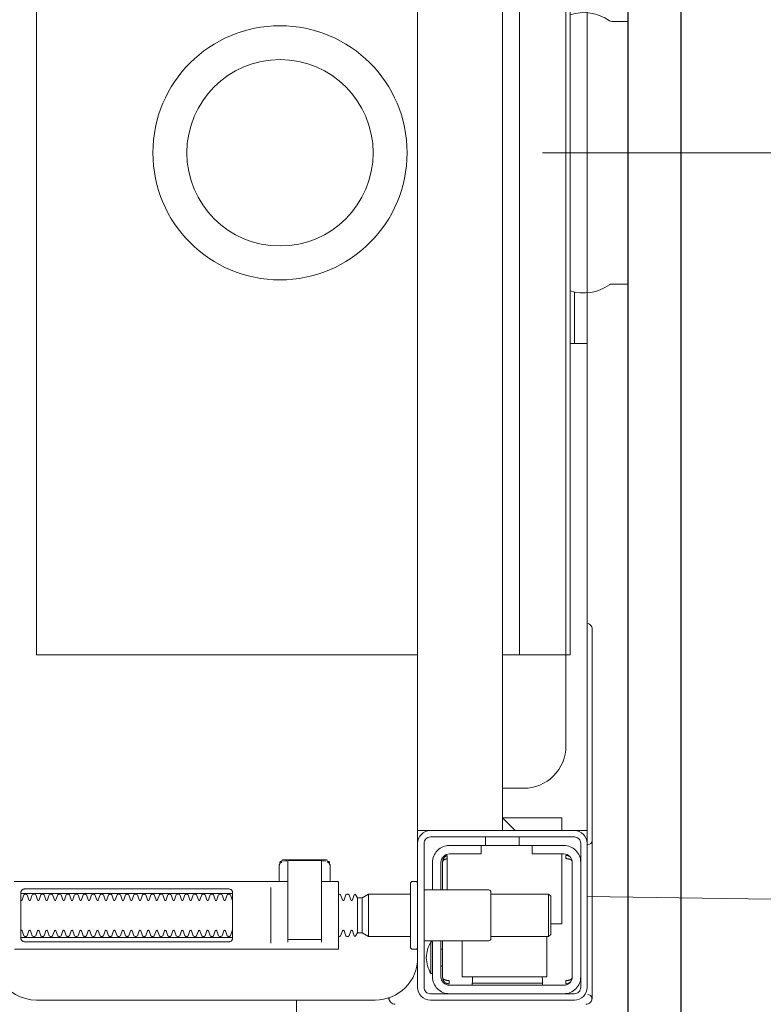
# Model space of a CAD drawing. Header units: millimetres. Extents: x -1893473 to 1546619, y -568027 to 942944.
# Tile 255 of 256: x 170319 to 170495, y -495370 to -495138. Entities that reach past the tile are written whole.
import ezdxf
from ezdxf.enums import TextEntityAlignment as Align

# ---------------------------------------------------------------- set-up
doc = ezdxf.new("R2010")
doc.units = ezdxf.units.MM
doc.header["$LTSCALE"] = 0.2
doc.layers.get('0').update_dxf_attribs({"lineweight": 0})
for name, color, linetype, lineweight in [('!! 0_Opis_pom', 9, 'Continuous', 13), ('!! 1_OPIS POM NOWE', 140, 'Continuous', 5), ('!! 2_wypos-sanitarne', 240, 'Continuous', 9), ('P-Opis nadproża', 150, 'Continuous', 9)]:
    doc.layers.add(name, color=color, linetype=linetype, lineweight=lineweight)
doc.layers.add('!! 1_zabudowa GK', color=33, linetype='Continuous')
doc.layers.add('!!_@ wypos sanit nd', color=7, linetype='Continuous', lineweight=0, plot=False)
doc.layers.add('Powierzchnia', color=140, linetype='Continuous', lineweight=5, plot=False)
doc.styles.add('ARIAL', font='tahoma.ttf')

# ---------------------------------------------------------------- blocks, each defined once
blk = doc.blocks.new('A$C324a30b8')
for points in [[(0, 0.01049), (0, -0.71083)], [(-0.17832, -0.47832), (-0.17797, -0.23916), (-0.17727, -0.11958), (-0.17552, 0)], [(-0.17552, 0), (0.17552, 0)]]:
    blk.add_lwpolyline(points)
blk = doc.blocks.new('A$C4ebe9e89')
for points in [[(-0.15993, 0.04968), (-0.17248, 0.04968, 0.405519), (-0.172, 0.05018), (-0.172, 0.05088, 0.414214), (-0.1725, 0.05138), (-0.1875, 0.05138, 0.414214), (-0.188, 0.05088), (-0.188, 0.05018, 0.405519), (-0.18751, 0.04968), (-0.19, 0.04968, -0.414214), (-0.2, 0.05968), (-0.2, 0.13968, -0.266001), (-0.19506, 0.1483)], [(-0.188, 0.14483), (-0.188, 0.06856, 0.414214), (-0.1878, 0.06836), (-0.17545, 0.06836), (-0.1722, 0.06836, 0.414214), (-0.172, 0.06856), (-0.172, 0.07236)], [(-0.18353, 0.09336, 0.182836), (-0.18364, 0.09345), (-0.18485, 0.09386, 0.050055), (-0.185, 0.09412), (-0.185, 0.0944, 0.050055), (-0.18485, 0.09466), (-0.18364, 0.09507, 0.719897), (-0.18364, 0.09545), (-0.18485, 0.09586, 0.050055), (-0.185, 0.09612), (-0.185, 0.0964, 0.050055), (-0.18485, 0.09666), (-0.18364, 0.09707, 0.719897), (-0.18364, 0.09745), (-0.18485, 0.09786, 0.050055), (-0.185, 0.09812), (-0.185, 0.0984, 0.050055), (-0.18485, 0.09866), (-0.18364, 0.09907, 0.719897), (-0.18364, 0.09945), (-0.18485, 0.09986, 0.050055), (-0.185, 0.10012), (-0.185, 0.1004, 0.050055), (-0.18485, 0.10066), (-0.18364, 0.10107, 0.719897), (-0.18364, 0.10145), (-0.18485, 0.10186, 0.050055), (-0.185, 0.10212), (-0.185, 0.1024, 0.050055), (-0.18485, 0.10266), (-0.18364, 0.10307, 0.719897), (-0.18364, 0.10345), (-0.18485, 0.10386, 0.050055), (-0.185, 0.10412), (-0.185, 0.1044, 0.050055), (-0.18485, 0.10466), (-0.18364, 0.10507, 0.719897), (-0.18364, 0.10545), (-0.18485, 0.10586, 0.050055), (-0.185, 0.10612), (-0.185, 0.1064, 0.050055), (-0.18485, 0.10666), (-0.18364, 0.10707, 0.719897), (-0.18364, 0.10745), (-0.18485, 0.10786, 0.050055), (-0.185, 0.10812), (-0.185, 0.1084, 0.050055), (-0.18485, 0.10866), (-0.18364, 0.10907, 0.719897), (-0.18364, 0.10945), (-0.18485, 0.10986, 0.050055), (-0.185, 0.11012), (-0.185, 0.1104, 0.050055), (-0.18485, 0.11066), (-0.18364, 0.11107, 0.719897), (-0.18364, 0.11145), (-0.18485, 0.11186, 0.050055), (-0.185, 0.11212), (-0.185, 0.1124, 0.050055), (-0.18485, 0.11266), (-0.18364, 0.11307, 0.719897), (-0.18364, 0.11345), (-0.18485, 0.11386, 0.050055), (-0.185, 0.11412), (-0.185, 0.1144, 0.050055), (-0.18485, 0.11466), (-0.18364, 0.11507, 0.719897), (-0.18364, 0.11545), (-0.18485, 0.11586, 0.050055), (-0.185, 0.11612), (-0.185, 0.1164, 0.050055), (-0.18485, 0.11666), (-0.18364, 0.11707, 0.719897), (-0.18364, 0.11745), (-0.18485, 0.11786, 0.050055), (-0.185, 0.11812), (-0.185, 0.1184, 0.050055), (-0.18485, 0.11866), (-0.18364, 0.11907, 0.719897), (-0.18364, 0.11945), (-0.18485, 0.11986, 0.050055), (-0.185, 0.12012), (-0.185, 0.1204, 0.050055), (-0.18485, 0.12066), (-0.18364, 0.12107, 0.719897), (-0.18364, 0.12145), (-0.18485, 0.12186, 0.050055), (-0.185, 0.12212), (-0.185, 0.1224, 0.050055), (-0.18485, 0.12266), (-0.18364, 0.12307, 0.719897), (-0.18364, 0.12345), (-0.18485, 0.12386, 0.050055), (-0.185, 0.12412), (-0.185, 0.1244, 0.050055), (-0.18485, 0.12466), (-0.18364, 0.12507, 0.719897), (-0.18364, 0.12545), (-0.18485, 0.12586, 0.050055), (-0.185, 0.12612), (-0.185, 0.1264, 0.050055), (-0.18485, 0.12666), (-0.18364, 0.12707, 0.719897), (-0.18364, 0.12745), (-0.18485, 0.12786, 0.050055), (-0.185, 0.12812), (-0.185, 0.1284, 0.050055), (-0.18485, 0.12866), (-0.18364, 0.12907, 0.719897), (-0.18364, 0.12945), (-0.18485, 0.12986, 0.050055), (-0.185, 0.13012), (-0.185, 0.1304, 0.050055), (-0.18485, 0.13066), (-0.18364, 0.13107, 0.719897), (-0.18364, 0.13145), (-0.18485, 0.13186, 0.050055), (-0.185, 0.13212), (-0.185, 0.1324, 0.050055), (-0.18485, 0.13266), (-0.18364, 0.13307, 0.719897), (-0.18364, 0.13345), (-0.18485, 0.13386, 0.050055), (-0.185, 0.13412), (-0.185, 0.1344, 0.050055), (-0.18485, 0.13466), (-0.18364, 0.13507, 0.719897), (-0.18364, 0.13545), (-0.18485, 0.13586, 0.050055), (-0.185, 0.13612), (-0.185, 0.1364, 0.050055), (-0.18485, 0.13666), (-0.18364, 0.13707, 0.719897), (-0.18364, 0.13745), (-0.18485, 0.13786, 0.050055), (-0.185, 0.13812), (-0.185, 0.1384, 0.050055), (-0.18485, 0.13866), (-0.18364, 0.13907, 0.719897), (-0.18364, 0.13945), (-0.18485, 0.13986, 0.050055), (-0.185, 0.14012), (-0.185, 0.1404, 0.050055), (-0.18485, 0.14066), (-0.18364, 0.14107, 0.719897), (-0.18364, 0.14145), (-0.18485, 0.14186, 0.050055), (-0.185, 0.14212), (-0.185, 0.1424, 0.050055), (-0.18485, 0.14266), (-0.18364, 0.14307, 0.474594), (-0.18353, 0.14336)], [(-0.17647, 0.14336, 0.474594), (-0.17636, 0.14307), (-0.17514, 0.14266, 0.050055), (-0.175, 0.1424), (-0.175, 0.14212, 0.050055), (-0.17514, 0.14186), (-0.17636, 0.14145, 0.719897), (-0.17636, 0.14107), (-0.17514, 0.14066, 0.050055), (-0.175, 0.1404), (-0.175, 0.14012, 0.050055), (-0.17514, 0.13986), (-0.17636, 0.13945, 0.719897), (-0.17636, 0.13907), (-0.17514, 0.13866, 0.050055), (-0.175, 0.1384), (-0.175, 0.13812, 0.050055), (-0.17514, 0.13786), (-0.17636, 0.13745, 0.719897), (-0.17636, 0.13707), (-0.17514, 0.13666, 0.050055), (-0.175, 0.1364), (-0.175, 0.13612, 0.050055), (-0.17514, 0.13586), (-0.17636, 0.13545, 0.719897), (-0.17636, 0.13507), (-0.17514, 0.13466, 0.050055), (-0.175, 0.1344), (-0.175, 0.13412, 0.050055), (-0.17514, 0.13386), (-0.17636, 0.13345, 0.719897), (-0.17636, 0.13307), (-0.17514, 0.13266, 0.050055), (-0.175, 0.1324), (-0.175, 0.13212, 0.050055), (-0.17514, 0.13186), (-0.17636, 0.13145, 0.719897), (-0.17636, 0.13107), (-0.17514, 0.13066, 0.050055), (-0.175, 0.1304), (-0.175, 0.13012, 0.050055), (-0.17514, 0.12986), (-0.17636, 0.12945, 0.719897), (-0.17636, 0.12907), (-0.17514, 0.12866, 0.050055), (-0.175, 0.1284), (-0.175, 0.12812, 0.050055), (-0.17514, 0.12786), (-0.17636, 0.12745, 0.719897), (-0.17636, 0.12707), (-0.17514, 0.12666, 0.050055), (-0.175, 0.1264), (-0.175, 0.12612, 0.050055), (-0.17514, 0.12586), (-0.17636, 0.12545, 0.719897), (-0.17636, 0.12507), (-0.17514, 0.12466, 0.050055), (-0.175, 0.1244), (-0.175, 0.12412, 0.050055), (-0.17514, 0.12386), (-0.17636, 0.12345, 0.719897), (-0.17636, 0.12307), (-0.17514, 0.12266, 0.050055), (-0.175, 0.1224), (-0.175, 0.12212, 0.050055), (-0.17514, 0.12186), (-0.17636, 0.12145, 0.719897), (-0.17636, 0.12107), (-0.17514, 0.12066, 0.050055), (-0.175, 0.1204), (-0.175, 0.12012, 0.050055), (-0.17514, 0.11986), (-0.17636, 0.11945, 0.719897), (-0.17636, 0.11907), (-0.17514, 0.11866, 0.050055), (-0.175, 0.1184), (-0.175, 0.11812, 0.050055), (-0.17514, 0.11786), (-0.17636, 0.11745, 0.719897), (-0.17636, 0.11707), (-0.17514, 0.11666, 0.050055), (-0.175, 0.1164), (-0.175, 0.11612, 0.050055), (-0.17514, 0.11586), (-0.17636, 0.11545, 0.719897), (-0.17636, 0.11507), (-0.17514, 0.11466, 0.050055), (-0.175, 0.1144), (-0.175, 0.11412, 0.050055), (-0.17514, 0.11386), (-0.17636, 0.11345, 0.719897), (-0.17636, 0.11307), (-0.17514, 0.11266, 0.050055), (-0.175, 0.1124), (-0.175, 0.11212, 0.050055), (-0.17514, 0.11186), (-0.17636, 0.11145, 0.719897), (-0.17636, 0.11107), (-0.17514, 0.11066, 0.050055), (-0.175, 0.1104), (-0.175, 0.11012, 0.050055), (-0.17514, 0.10986), (-0.17636, 0.10945, 0.719897), (-0.17636, 0.10907), (-0.17514, 0.10866, 0.050055), (-0.175, 0.1084), (-0.175, 0.10812, 0.050055), (-0.17514, 0.10786), (-0.17636, 0.10745, 0.719897), (-0.17636, 0.10707), (-0.17514, 0.10666, 0.050055), (-0.175, 0.1064), (-0.175, 0.10612, 0.050055), (-0.17514, 0.10586), (-0.17636, 0.10545, 0.719897), (-0.17636, 0.10507), (-0.17514, 0.10466, 0.050055), (-0.175, 0.1044), (-0.175, 0.10412, 0.050055), (-0.17514, 0.10386), (-0.17636, 0.10345, 0.719897), (-0.17636, 0.10307), (-0.17514, 0.10266, 0.050055), (-0.175, 0.1024), (-0.175, 0.10212, 0.050055), (-0.17514, 0.10186), (-0.17636, 0.10145, 0.719897), (-0.17636, 0.10107), (-0.17514, 0.10066, 0.050055), (-0.175, 0.1004), (-0.175, 0.10012, 0.050055), (-0.17514, 0.09986), (-0.17636, 0.09945, 0.719897), (-0.17636, 0.09907), (-0.17514, 0.09866, 0.050055), (-0.175, 0.0984), (-0.175, 0.09812, 0.050055), (-0.17514, 0.09786), (-0.17636, 0.09745, 0.719897), (-0.17636, 0.09707), (-0.17514, 0.09666, 0.050055), (-0.175, 0.0964), (-0.175, 0.09612, 0.050055), (-0.17514, 0.09586), (-0.17636, 0.09545, 0.719897), (-0.17636, 0.09507), (-0.17514, 0.09466, 0.050055), (-0.175, 0.0944), (-0.175, 0.09412, 0.050055), (-0.17514, 0.09386), (-0.17636, 0.09345, 0.182836), (-0.17647, 0.09336)], [(-0.1857, 0.08016), (-0.1857, 0.07256), (-0.1857, 0.08016), (-0.18567, 0.08026), (-0.18559, 0.08034), (-0.17695, 0.08036), (-0.16725, 0.08036, -0.414214), (-0.16705, 0.08016), (-0.16705, 0.07256, -0.414214), (-0.16725, 0.07236), (-0.18543, 0.07236), (-0.18553, 0.0724), (-0.18559, 0.07256)], [(-0.185, 0.06836), (-0.185, 0.06812, -0.050055), (-0.18485, 0.06786), (-0.18364, 0.06745, -0.719897), (-0.18364, 0.06707), (-0.18485, 0.06666, -0.050055), (-0.185, 0.0664), (-0.185, 0.06612, -0.050055), (-0.18485, 0.06586), (-0.18364, 0.06545, -0.719897), (-0.18364, 0.06507), (-0.18485, 0.06466, -0.050055), (-0.185, 0.0644), (-0.1841, 0.06388), (-0.1841, 0.06282), (-0.185, 0.06126), (-0.185, 0.05138)], [(-0.175, 0.06836), (-0.175, 0.06812, 0.050055), (-0.17514, 0.06786), (-0.17636, 0.06745, 0.719897), (-0.17636, 0.06707), (-0.17514, 0.06666, 0.050055), (-0.175, 0.0664), (-0.175, 0.06612, 0.050055), (-0.17514, 0.06586), (-0.17636, 0.06545, 0.719897), (-0.17636, 0.06507), (-0.17514, 0.06466, 0.050055), (-0.175, 0.0644), (-0.1759, 0.06388), (-0.1759, 0.06282), (-0.175, 0.06126), (-0.175, 0.05138)], [(-0.20011, 0.05634, 0.091301), (-0.20055, 0.05604, 0.198909), (-0.20099, 0.05497)], [(-0.19944, 0.0564, 0.170835), (-0.20011, 0.05634)], [(-0.1985, 0.04218, -0.414214), (-0.1945, 0.04618), (-0.18625, 0.04618), (-0.18625, 0.04656), (-0.19375, 0.04656), (-0.19375, 0.04618)], [(-0.18625, 0.04656, 0.119096), (-0.19, 0.04764, 0.119096), (-0.19375, 0.04656)], [(-0.186, 0.04818), (-0.186, 0.03288, 0.414214), (-0.1855, 0.03238), (-0.1745, 0.03238, 0.414214), (-0.174, 0.03288), (-0.174, 0.04818)], [(-0.186, 0.04418), (-0.1945, 0.04418, 0.414214), (-0.1965, 0.04218), (-0.1965, 0.01518, 0.414214), (-0.1945, 0.01318), (-0.1675, 0.01318, 0.414214), (-0.1655, 0.01518), (-0.1655, 0.02268), (-0.1635, 0.02268), (-0.1635, 0.04218)], [(-0.174, 0.04618), (-0.1675, 0.04618, -0.414214), (-0.1635, 0.04218), (-0.16353, 0.04268)], [(-0.1635, 0.03468), (-0.1655, 0.03468), (-0.1655, 0.04218, 0.414214), (-0.1675, 0.04418), (-0.174, 0.04418)], [(-0.1945, 0.02025), (-0.19515, 0.02024), (-0.19542, 0.02024), (-0.1956, 0.02024), (-0.19567, 0.02024, 0.116465), (-0.19589, 0.02018), (-0.19601, 0.02013), (-0.19601, 0.03683), (-0.19589, 0.03678, 0.116465), (-0.19567, 0.03672), (-0.19542, 0.03672), (-0.19515, 0.03672), (-0.1945, 0.03671)], [(-0.15, 0.02968), (-0.15, 0.02468, 0.414214), (-0.14, 0.01468), (-0.11847, 0.01468), (-0.11847, 0.02968)], [(-0.1675, 0.01118, 0.414214), (-0.1635, 0.01518), (-0.1635, 0.02268)], [(-0.1985, 0.01518, 0.414214), (-0.1945, 0.01118)], [(-0.04, 0.01368), (-0.03255, 0.01368, 0.236962), (-0.03118, 0.00443, -0.154353), (-0.031, 0.00386), (-0.031, 0), (0.031, 0), (0.031, 0.00386, -0.154353), (0.03118, 0.00443, 0.236962), (0.03256, 0.01368), (0.04, 0.01368)], [(-0.20099, 0.00998, 0.198909), (-0.20055, 0.00892, 0.091301), (-0.20011, 0.00862)], [(-0.16237, 0.00849), (-0.16249, 0.00849), (-0.16269, 0.00849), (-0.16294, 0.00849), (-0.16323, 0.00849), (-0.16357, 0.00849), (-0.16393, 0.00849), (-0.16428, 0.00849), (-0.19771, 0.00849), (-0.19841, 0.00849), (-0.19903, 0.00849), (-0.19948, 0.00849), (-0.19961, 0.00849), (-0.19973, 0.00851), (-0.19984, 0.00853), (-0.20003, 0.00859, 0.517033), (-0.1987, 0.00952)], [(-0.1633, 0.00948, 0.412536), (-0.1623, 0.00848), (-0.1125, 0.00848), (-0.11221, 0.00851), (-0.11193, 0.0086), (-0.11168, 0.00873), (-0.11145, 0.00892), (-0.11126, 0.00914), (-0.11112, 0.0094), (-0.11104, 0.00968)]]:
    blk.add_lwpolyline(points, format="xyb")
for points in [[(-0.172, 0.14497), (-0.172, 0.08036)], [(-0.1852, 0.14236), (-0.1852, 0.09436)], [(-0.1748, 0.09436), (-0.1748, 0.14236)], [(-0.11847, 0.04968), (-0.11847, 0.13968), (0.11153, 0.13968), (0.11153, 0.04968)], [(-0.17342, 0.08436), (-0.18658, 0.08436)], [(-0.172, 0.0823), (-0.17167, 0.08236), (-0.1682, 0.08236), (-0.16809, 0.08236), (-0.16798, 0.08234), (-0.16789, 0.08225), (-0.16779, 0.08224), (-0.16762, 0.08223), (-0.16752, 0.08223), (-0.16741, 0.08221), (-0.1673, 0.08214), (-0.16725, 0.082), (-0.16725, 0.08174), (-0.16711, 0.08172), (-0.16701, 0.08168), (-0.16693, 0.08162), (-0.16687, 0.08148), (-0.16687, 0.07124), (-0.16691, 0.07111), (-0.16701, 0.07103), (-0.16725, 0.07098), (-0.16725, 0.07071), (-0.16728, 0.07061), (-0.16735, 0.07054), (-0.16746, 0.0705), (-0.16762, 0.07049), (-0.16775, 0.07048), (-0.16789, 0.07046), (-0.16797, 0.07039), (-0.16807, 0.07036), (-0.1682, 0.07036), (-0.17167, 0.07036), (-0.172, 0.07041)], [(-0.16829, 0.08235), (-0.16772, 0.08221), (-0.16738, 0.08176)], [(-0.16723, 0.08135), (-0.16714, 0.08082), (-0.16713, 0.08055)], [(-0.18633, 0.08036), (-0.17526, 0.08036), (-0.17367, 0.08036)], [(-0.2, 0.07831), (-0.20939, 0.07831)], [(-0.18633, 0.07236), (-0.1855, 0.07236), (-0.18567, 0.07246), (-0.1857, 0.07256)], [(-0.16713, 0.07216), (-0.16714, 0.0719), (-0.16723, 0.07137)], [(-0.16738, 0.07096), (-0.16772, 0.07051), (-0.16829, 0.07036)], [(-0.1841, 0.06388), (-0.1759, 0.06388)], [(-0.1759, 0.06282), (-0.1841, 0.06282)], [(-0.175, 0.06126), (-0.185, 0.06126)], [(-0.20001, 0.05638), (-0.19987, 0.05642), (-0.19976, 0.05645), (-0.19962, 0.05647), (-0.19948, 0.05647)], [(-0.16, 0.04668), (-0.16, 0.04968), (0.16, 0.04968), (0.16, 0.04668)], [(-0.192, 0.04418), (-0.192, 0.04378)], [(-0.188, 0.04418), (-0.188, 0.04378)], [(-0.16, 0.03368), (-0.16, 0.04568)], [(-0.19478, 0.04378), (-0.186, 0.04378)], [(-0.16664, 0.04268), (-0.16666, 0.04284), (-0.16669, 0.04295), (-0.16672, 0.04306), (-0.16675, 0.04316), (-0.16679, 0.04326), (-0.16683, 0.04337), (-0.16689, 0.04346), (-0.16694, 0.04355), (-0.16701, 0.04363), (-0.1671, 0.0437), (-0.16718, 0.04375), (-0.16728, 0.04378), (-0.16718, 0.04377), (-0.16708, 0.04376), (-0.16696, 0.04373), (-0.16686, 0.0437), (-0.16677, 0.04367), (-0.16666, 0.04362), (-0.16657, 0.04357), (-0.16646, 0.0435), (-0.16636, 0.04342), (-0.16627, 0.04334), (-0.16618, 0.04324), (-0.1661, 0.04314), (-0.16603, 0.04303), (-0.16597, 0.04292), (-0.16592, 0.0428), (-0.16588, 0.04268), (-0.174, 0.04268)], [(-0.174, 0.04378), (-0.16722, 0.04378)], [(-0.185, 0.01918), (-0.1945, 0.01918), (-0.1945, 0.03918), (-0.186, 0.03918)], [(-0.19591, 0.03679), (-0.19602, 0.03679), (-0.19616, 0.03679), (-0.19632, 0.03679), (-0.1965, 0.03679)], [(-0.1615, 0.03368), (-0.1635, 0.03368)], [(-0.185, 0.03238), (-0.185, 0.01876), (-0.1845, 0.01826), (-0.1755, 0.01826), (-0.175, 0.01876), (-0.175, 0.03238)], [(0.16, 0.02668), (0.157, 0.02968), (0.16, 0.02968), (-0.16, 0.02968), (-0.157, 0.02968), (-0.16, 0.02668)], [(-0.157, 0.02968), (-0.157, 0.01568), (-0.16, 0.01568)], [(0.10602, 0.02968), (0.10602, 0.0256), (-0.11847, 0.0256)], [(-0.1615, 0.02568), (-0.1635, 0.02568)], [(-0.1965, 0.02017), (-0.19632, 0.02017), (-0.19616, 0.02017), (-0.19602, 0.02017), (-0.19591, 0.02017)], [(-0.175, 0.01876), (-0.185, 0.01876)], [(-0.182, 0.01826), (-0.182, 0.01568), (-0.1655, 0.01568)], [(-0.16636, 0.01353), (-0.16625, 0.01364), (-0.16618, 0.01371), (-0.16612, 0.01379), (-0.16606, 0.01388), (-0.166, 0.01398), (-0.16596, 0.01407), (-0.16592, 0.01417), (-0.16589, 0.01428), (-0.16586, 0.01438), (-0.16584, 0.01449), (-0.16583, 0.01459), (-0.16583, 0.01469), (-0.16593, 0.01468), (-0.16606, 0.01468), (-0.1663, 0.01468), (-0.1664, 0.01468), (-0.16651, 0.01468), (-0.16661, 0.01468), (-0.16661, 0.01458), (-0.16662, 0.01448), (-0.16663, 0.01438), (-0.16664, 0.01428), (-0.16665, 0.01418), (-0.16667, 0.01407), (-0.1667, 0.01397), (-0.16673, 0.01387), (-0.16676, 0.01377), (-0.1668, 0.01366), (-0.16685, 0.01356), (-0.1669, 0.01347), (-0.16697, 0.01338), (-0.16704, 0.01331), (-0.16712, 0.01325), (-0.16725, 0.01318), (-0.19475, 0.01318), (-0.19493, 0.01328), (-0.19501, 0.01336), (-0.19507, 0.01344), (-0.19513, 0.01353), (-0.19518, 0.01363), (-0.19522, 0.01372), (-0.19526, 0.01383), (-0.19529, 0.01393), (-0.19532, 0.01405), (-0.19534, 0.01415), (-0.19536, 0.01425), (-0.19537, 0.01435), (-0.19538, 0.01446), (-0.19538, 0.01458), (-0.19539, 0.01468), (-0.19617, 0.01467), (-0.19616, 0.01456), (-0.19615, 0.01446), (-0.19613, 0.01435), (-0.1961, 0.01425), (-0.19607, 0.01415), (-0.19603, 0.01405), (-0.19598, 0.01395), (-0.19592, 0.01386), (-0.19586, 0.01377), (-0.19579, 0.01369), (-0.19571, 0.01361), (-0.19563, 0.01353)], [(-0.03305, 0.00968), (-0.16, 0.00968), (-0.16, 0.01268)], [(-0.045, 0.00968), (-0.045, 0.01368)], [(-0.045, 0.01268), (-0.03283, 0.01268)]]:
    blk.add_lwpolyline(points)
for points in [[(-0.17471, 0.14336), (-0.17462, 0.14336), (-0.17454, 0.14335), (-0.17445, 0.14333), (-0.17436, 0.14331), (-0.17428, 0.14327), (-0.1742, 0.14323), (-0.17413, 0.14318), (-0.17406, 0.14313), (-0.174, 0.14306), (-0.17394, 0.14299), (-0.17389, 0.1429), (-0.17384, 0.1428), (-0.1738, 0.1427), (-0.17378, 0.14259), (-0.17376, 0.14247), (-0.17375, 0.14236), (-0.17375, 0.09436), (-0.17376, 0.09424), (-0.17378, 0.09413), (-0.1738, 0.09402), (-0.17384, 0.09391), (-0.17389, 0.09382), (-0.17394, 0.09373), (-0.174, 0.09366), (-0.17406, 0.09359), (-0.17413, 0.09353), (-0.1742, 0.09349), (-0.17428, 0.09344), (-0.17436, 0.09341), (-0.17445, 0.09339), (-0.17454, 0.09337), (-0.17462, 0.09336), (-0.17471, 0.09336), (-0.18529, 0.09336), (-0.18538, 0.09336), (-0.18546, 0.09337), (-0.18555, 0.09339), (-0.18564, 0.09341), (-0.18572, 0.09344), (-0.1858, 0.09349), (-0.18587, 0.09353), (-0.18594, 0.09359), (-0.186, 0.09366), (-0.18606, 0.09373), (-0.18611, 0.09382), (-0.18616, 0.09391), (-0.1862, 0.09402), (-0.18622, 0.09413), (-0.18624, 0.09424), (-0.18624, 0.09436), (-0.18624, 0.14236), (-0.18624, 0.14247), (-0.18622, 0.14259), (-0.1862, 0.1427), (-0.18616, 0.1428), (-0.18611, 0.1429), (-0.18606, 0.14299), (-0.186, 0.14306), (-0.18594, 0.14313), (-0.18587, 0.14318), (-0.1858, 0.14323), (-0.18572, 0.14327), (-0.18564, 0.14331), (-0.18555, 0.14333), (-0.18546, 0.14335), (-0.18538, 0.14336), (-0.18529, 0.14336)], [(-0.19467, 0.04378), (-0.19466, 0.04378), (-0.19466, 0.04378), (-0.19466, 0.04378), (-0.19466, 0.04378), (-0.19466, 0.04378), (-0.19466, 0.04378), (-0.19466, 0.04378), (-0.19466, 0.04378), (-0.19466, 0.04378), (-0.19466, 0.04378), (-0.19466, 0.04378), (-0.19466, 0.04378), (-0.19466, 0.04378), (-0.19466, 0.04378), (-0.19466, 0.04378), (-0.19466, 0.04378), (-0.19467, 0.04378), (-0.19467, 0.04378), (-0.19467, 0.04378), (-0.19467, 0.04378), (-0.19468, 0.04378), (-0.19468, 0.04378), (-0.19469, 0.04378), (-0.1947, 0.04378), (-0.1947, 0.04378), (-0.19471, 0.04378), (-0.19471, 0.04378), (-0.19471, 0.04378), (-0.19471, 0.04378), (-0.19472, 0.04378), (-0.19472, 0.04378), (-0.19472, 0.04377), (-0.19472, 0.04377), (-0.19473, 0.04377), (-0.19473, 0.04377), (-0.19473, 0.04377), (-0.19473, 0.04377), (-0.19473, 0.04377), (-0.19473, 0.04377), (-0.19474, 0.04377), (-0.19474, 0.04377), (-0.19474, 0.04377), (-0.19474, 0.04377), (-0.19474, 0.04377), (-0.19475, 0.04377), (-0.19475, 0.04377), (-0.19475, 0.04377), (-0.19475, 0.04377), (-0.19476, 0.04377), (-0.19476, 0.04377), (-0.19476, 0.04377), (-0.19477, 0.04376), (-0.19477, 0.04376), (-0.19477, 0.04376), (-0.19478, 0.04376), (-0.19479, 0.04376), (-0.19479, 0.04376), (-0.1948, 0.04375), (-0.19481, 0.04375), (-0.19481, 0.04375), (-0.19482, 0.04374), (-0.19483, 0.04374), (-0.19483, 0.04374), (-0.19484, 0.04373), (-0.19485, 0.04373), (-0.19485, 0.04373), (-0.19486, 0.04372), (-0.19487, 0.04372), (-0.19488, 0.04371), (-0.19488, 0.04371), (-0.19489, 0.0437), (-0.1949, 0.0437), (-0.1949, 0.04369), (-0.19491, 0.04369), (-0.19492, 0.04368), (-0.19493, 0.04368), (-0.19493, 0.04367), (-0.19494, 0.04367), (-0.19495, 0.04366), (-0.19495, 0.04366), (-0.19496, 0.04365), (-0.19497, 0.04364), (-0.19497, 0.04364), (-0.19498, 0.04363), (-0.19499, 0.04362), (-0.19499, 0.04362), (-0.195, 0.04361), (-0.19501, 0.0436), (-0.19501, 0.04359), (-0.19502, 0.04359), (-0.19503, 0.04358), (-0.19503, 0.04357), (-0.19504, 0.04356), (-0.19504, 0.04356), (-0.19505, 0.04355), (-0.19506, 0.04354), (-0.19506, 0.04353), (-0.19507, 0.04352), (-0.19508, 0.04351), (-0.19508, 0.0435), (-0.19509, 0.04349), (-0.19509, 0.04349), (-0.1951, 0.04348), (-0.19511, 0.04347), (-0.19511, 0.04346), (-0.19512, 0.04345), (-0.19512, 0.04344), (-0.19513, 0.04343), (-0.19513, 0.04342), (-0.19514, 0.04341), (-0.19515, 0.0434), (-0.19515, 0.04339), (-0.19516, 0.04338), (-0.19516, 0.04337), (-0.19517, 0.04336), (-0.19517, 0.04334), (-0.19518, 0.04333), (-0.19518, 0.04332), (-0.19519, 0.04331), (-0.19519, 0.0433), (-0.1952, 0.04329), (-0.1952, 0.04328), (-0.19521, 0.04327), (-0.19521, 0.04325), (-0.19522, 0.04324), (-0.19522, 0.04323), (-0.19523, 0.04322), (-0.19523, 0.04321), (-0.19524, 0.04319), (-0.19524, 0.04318), (-0.19525, 0.04317), (-0.19525, 0.04316), (-0.19526, 0.04313), (-0.19527, 0.04311), (-0.19527, 0.04308), (-0.19528, 0.04306), (-0.19529, 0.04303), (-0.1953, 0.043), (-0.1953, 0.04298), (-0.19531, 0.04295), (-0.19532, 0.04292), (-0.19532, 0.0429), (-0.19533, 0.04287), (-0.19533, 0.04285), (-0.19534, 0.04282), (-0.19534, 0.04279), (-0.19535, 0.04277), (-0.19535, 0.04274), (-0.19536, 0.04271), (-0.19536, 0.04269), (-0.19536, 0.04266), (-0.19537, 0.04263), (-0.19537, 0.04261), (-0.19537, 0.04258), (-0.19537, 0.04257), (-0.19537, 0.04256), (-0.19537, 0.04255), (-0.19537, 0.04255), (-0.19537, 0.04254), (-0.19538, 0.04253), (-0.19538, 0.04253), (-0.19538, 0.04252), (-0.19538, 0.04252), (-0.19538, 0.04251), (-0.19538, 0.04251), (-0.19538, 0.0425), (-0.19538, 0.04249), (-0.19538, 0.04249), (-0.19538, 0.04248), (-0.19538, 0.04248), (-0.19538, 0.04248), (-0.19538, 0.04247), (-0.19538, 0.04247), (-0.19538, 0.04246), (-0.19538, 0.04246), (-0.19538, 0.04246), (-0.19538, 0.04245), (-0.19538, 0.04245), (-0.19538, 0.04245), (-0.19538, 0.04244), (-0.19538, 0.04244), (-0.19538, 0.04244), (-0.19538, 0.04244), (-0.19538, 0.04243), (-0.19538, 0.04243), (-0.19538, 0.04243), (-0.19538, 0.04242), (-0.19538, 0.04242), (-0.19538, 0.04241), (-0.19538, 0.04241), (-0.19538, 0.0424), (-0.19538, 0.0424), (-0.19538, 0.04239), (-0.19538, 0.04239), (-0.19538, 0.04239), (-0.19538, 0.04238), (-0.19538, 0.04238), (-0.19538, 0.04237), (-0.19538, 0.04237), (-0.19538, 0.04236), (-0.19538, 0.04236), (-0.19538, 0.04235), (-0.19538, 0.04235), (-0.19538, 0.04234), (-0.19538, 0.04234), (-0.19538, 0.04234), (-0.19538, 0.04233), (-0.19538, 0.04232), (-0.19538, 0.04232), (-0.19538, 0.04231), (-0.19538, 0.04231), (-0.19538, 0.04231), (-0.19538, 0.0423), (-0.19538, 0.0423), (-0.19538, 0.04229), (-0.19538, 0.04229), (-0.19538, 0.04229), (-0.19538, 0.04229), (-0.19538, 0.04228), (-0.19538, 0.04228), (-0.19538, 0.04228), (-0.19538, 0.04228), (-0.19539, 0.04228), (-0.19539, 0.04228), (-0.19539, 0.04228), (-0.19539, 0.04227), (-0.19539, 0.04227), (-0.1954, 0.04227), (-0.1954, 0.04227), (-0.1954, 0.04227), (-0.1954, 0.04227), (-0.19541, 0.04227), (-0.19541, 0.04227), (-0.19542, 0.04227), (-0.19542, 0.04227), (-0.19543, 0.04228), (-0.19544, 0.04228), (-0.19545, 0.04228), (-0.19545, 0.04228), (-0.19546, 0.04228), (-0.19546, 0.04228), (-0.19546, 0.04228), (-0.19547, 0.04228), (-0.19548, 0.04228), (-0.19549, 0.04228), (-0.19549, 0.04228), (-0.1955, 0.04228), (-0.19551, 0.04228), (-0.19552, 0.04228), (-0.19553, 0.04228), (-0.19554, 0.04228), (-0.19555, 0.04228), (-0.19556, 0.04228), (-0.19557, 0.04228), (-0.19558, 0.04228), (-0.19559, 0.04228), (-0.19561, 0.04228), (-0.19563, 0.04228), (-0.19565, 0.04228), (-0.19568, 0.04228), (-0.1957, 0.04228), (-0.19574, 0.04228), (-0.19576, 0.04228), (-0.19578, 0.04228), (-0.19595, 0.04228), (-0.19596, 0.04228), (-0.19598, 0.04228), (-0.19599, 0.04228), (-0.196, 0.04228), (-0.19602, 0.04228), (-0.19603, 0.04228), (-0.19604, 0.04228), (-0.19605, 0.04228), (-0.19606, 0.04228), (-0.19607, 0.04228), (-0.19608, 0.04228), (-0.19609, 0.04228), (-0.1961, 0.04228), (-0.19611, 0.04228), (-0.19612, 0.04228), (-0.19613, 0.04229), (-0.19613, 0.04229), (-0.19614, 0.04229), (-0.19614, 0.04229), (-0.19615, 0.04229), (-0.19615, 0.04229), (-0.19615, 0.04229), (-0.19615, 0.04229), (-0.19616, 0.04229), (-0.19616, 0.04229), (-0.19616, 0.04228), (-0.19616, 0.04228), (-0.19616, 0.04228), (-0.19616, 0.04228), (-0.19616, 0.04228), (-0.19616, 0.04228), (-0.19616, 0.04227), (-0.19616, 0.04227), (-0.19616, 0.04227), (-0.19617, 0.04227), (-0.19617, 0.04227), (-0.19617, 0.04227), (-0.19617, 0.04227), (-0.19617, 0.04227), (-0.19617, 0.04227), (-0.19617, 0.04227), (-0.19617, 0.04228), (-0.19617, 0.04228), (-0.19617, 0.04228), (-0.19617, 0.04229), (-0.19617, 0.04229), (-0.19617, 0.04229), (-0.19617, 0.0423), (-0.19617, 0.04231), (-0.19617, 0.04232), (-0.19617, 0.04233), (-0.19617, 0.04234), (-0.19616, 0.04234), (-0.19616, 0.04234), (-0.19616, 0.04235), (-0.19616, 0.04235), (-0.19616, 0.04236), (-0.19616, 0.04236), (-0.19616, 0.04237), (-0.19616, 0.04238), (-0.19616, 0.04239), (-0.19616, 0.04239), (-0.19616, 0.0424), (-0.19616, 0.0424), (-0.19616, 0.04241), (-0.19616, 0.04241), (-0.19616, 0.04241), (-0.19616, 0.04242), (-0.19616, 0.04242), (-0.19616, 0.04243), (-0.19616, 0.04243), (-0.19616, 0.04244), (-0.19616, 0.04244), (-0.19616, 0.04245), (-0.19616, 0.04245), (-0.19616, 0.04246), (-0.19616, 0.04246), (-0.19615, 0.04246), (-0.19615, 0.04246), (-0.19615, 0.04247), (-0.19615, 0.04247), (-0.19615, 0.04248), (-0.19615, 0.04248), (-0.19615, 0.04248), (-0.19615, 0.04249), (-0.19615, 0.04249), (-0.19615, 0.0425), (-0.19615, 0.04251), (-0.19615, 0.04251), (-0.19615, 0.04252), (-0.19615, 0.04252), (-0.19614, 0.04253), (-0.19614, 0.04254), (-0.19614, 0.04254), (-0.19614, 0.04255), (-0.19614, 0.04256), (-0.19614, 0.04256), (-0.19614, 0.04257), (-0.19614, 0.04258), (-0.19613, 0.04259), (-0.19613, 0.0426), (-0.19613, 0.0426), (-0.19613, 0.04261), (-0.19612, 0.04263), (-0.19612, 0.04264), (-0.19612, 0.04266), (-0.19611, 0.04268), (-0.19611, 0.04269), (-0.1961, 0.04271), (-0.1961, 0.04273), (-0.19609, 0.04274), (-0.19609, 0.04276), (-0.19608, 0.04277), (-0.19608, 0.04279), (-0.19607, 0.04281), (-0.19606, 0.04282), (-0.19606, 0.04284), (-0.19605, 0.04285), (-0.19605, 0.04287), (-0.19604, 0.04288), (-0.19603, 0.0429), (-0.19602, 0.04291), (-0.19602, 0.04293), (-0.19601, 0.04295), (-0.196, 0.04296), (-0.19599, 0.04298), (-0.19599, 0.04299), (-0.19598, 0.043), (-0.19597, 0.04302), (-0.19596, 0.04303), (-0.19595, 0.04305), (-0.19595, 0.04306), (-0.19594, 0.04308), (-0.19593, 0.04309), (-0.19592, 0.04311), (-0.19591, 0.04312), (-0.1959, 0.04313), (-0.19589, 0.04315), (-0.19588, 0.04316), (-0.19587, 0.04317), (-0.19586, 0.04319), (-0.19585, 0.0432), (-0.19584, 0.04321), (-0.19583, 0.04323), (-0.19582, 0.04324), (-0.19581, 0.04325), (-0.1958, 0.04327), (-0.19578, 0.04328), (-0.19577, 0.04329), (-0.19576, 0.0433), (-0.19575, 0.04332), (-0.19574, 0.04333), (-0.19573, 0.04334), (-0.19571, 0.04335), (-0.1957, 0.04336), (-0.19569, 0.04338), (-0.19568, 0.04339), (-0.19567, 0.0434), (-0.19565, 0.04341), (-0.19564, 0.04342), (-0.19563, 0.04343), (-0.19561, 0.04344), (-0.1956, 0.04345), (-0.19559, 0.04346), (-0.19557, 0.04347), (-0.19556, 0.04348), (-0.19555, 0.04349), (-0.19553, 0.0435), (-0.19552, 0.04351), (-0.19551, 0.04352), (-0.19549, 0.04353), (-0.19548, 0.04354), (-0.19546, 0.04355), (-0.19545, 0.04356), (-0.19543, 0.04357), (-0.19542, 0.04358), (-0.19541, 0.04358), (-0.19539, 0.04359), (-0.19538, 0.0436), (-0.19536, 0.04361), (-0.19535, 0.04362), (-0.19533, 0.04362), (-0.19532, 0.04363), (-0.1953, 0.04364), (-0.19529, 0.04365), (-0.19527, 0.04365), (-0.19525, 0.04366), (-0.19524, 0.04367), (-0.19522, 0.04367), (-0.19521, 0.04368), (-0.19519, 0.04368), (-0.19518, 0.04369), (-0.19516, 0.0437), (-0.19514, 0.0437), (-0.19513, 0.04371), (-0.19511, 0.04371), (-0.1951, 0.04372), (-0.19508, 0.04372), (-0.19506, 0.04373), (-0.19505, 0.04373), (-0.19503, 0.04373), (-0.19501, 0.04374), (-0.195, 0.04374), (-0.19498, 0.04375), (-0.19496, 0.04375), (-0.19495, 0.04375), (-0.19493, 0.04376), (-0.19491, 0.04376), (-0.19491, 0.04376), (-0.1949, 0.04376), (-0.19489, 0.04376), (-0.19488, 0.04376), (-0.19487, 0.04377), (-0.19486, 0.04377), (-0.19485, 0.04377), (-0.19483, 0.04377), (-0.19482, 0.04377), (-0.19481, 0.04377), (-0.1948, 0.04377), (-0.19479, 0.04377), (-0.19479, 0.04377), (-0.19478, 0.04377), (-0.19478, 0.04378), (-0.19477, 0.04378), (-0.19476, 0.04378), (-0.19475, 0.04378), (-0.19475, 0.04378), (-0.19474, 0.04378), (-0.19474, 0.04378), (-0.19473, 0.04378), (-0.19473, 0.04378), (-0.19471, 0.04378), (-0.1947, 0.04378), (-0.1947, 0.04378), (-0.19469, 0.04378), (-0.19469, 0.04378), (-0.19469, 0.04378), (-0.19469, 0.04378), (-0.19469, 0.04378), (-0.19468, 0.04378), (-0.19468, 0.04378), (-0.19468, 0.04378), (-0.19467, 0.04378), (-0.19467, 0.04378), (-0.19467, 0.04378), (-0.19467, 0.04378)], [(-0.11847, 0.01368), (0.11153, 0.01368), (0.11153, 0.01468), (-0.11847, 0.01468)]]:
    blk.add_lwpolyline(points, close=True)
for points in [[(-0.2, 0.01268), (-0.2, 0.04668, -0.414214), (-0.197, 0.04968), (-0.163, 0.04968, -0.414214), (-0.16, 0.04668), (-0.16, 0.01268, -0.414214), (-0.163, 0.00968), (-0.197, 0.00968, -0.414214)], [(-0.1615, 0.04668), (-0.1615, 0.01268, -0.414214), (-0.163, 0.01118), (-0.197, 0.01118, -0.414214), (-0.1985, 0.01268), (-0.1985, 0.04668, -0.414214), (-0.197, 0.04818), (-0.163, 0.04818, -0.414214)]]:
    blk.add_lwpolyline(points, format="xyb", close=True)
for radius in [0.03, 0.022]:
    blk.add_circle((0, 0.08218), radius)
for centre, major_axis, ratio, start_param, end_param in [((-0.1852, 0.14236), (0, 0.001), 0.000289, 4.712389, 6.283185), ((-0.1748, 0.14236), (0, -0.001), 0.000289, 1.570796, 3.141593), ((-0.1852, 0.09436), (0, -0.001), 0.000289, 0, 1.570796), ((-0.1748, 0.09436), (0, -0.001), 0.000289, 0, 1.570796), ((-0.16763, 0.08203), (0.000004, 0.0002), 0.133184, 0.00502, 0.005026), ((-0.16723, 0.08153), (0.000013, 0.0002), 0.223, 0.006306, 0.006351), ((-0.16763, 0.07069), (0.000004, -0.0002), 0.133184, 6.278107, 6.278112), ((-0.16723, 0.07118), (0.000013, -0.0002), 0.223, 6.276731, 6.276777)]:
    blk.add_ellipse(centre, major_axis=major_axis, ratio=ratio, start_param=start_param, end_param=end_param)
blk = doc.blocks.new('A$C2EB40A8D')
at = {"layer": '!! 1_zabudowa GK'}
for points in [[(6795.0648, -2267.48603), (6795.0648, -167.48603)], [(6807.5648, -2267.48603), (6807.5648, -167.48603)]]:
    blk.add_lwpolyline(points, dxfattribs=at)
at = {"layer": 'Powierzchnia'}
blk.add_lwpolyline([(6807.5648, -168.20301), (9048.87011, -168.20301), (9048.87011, -2267.48603), (6807.5648, -2267.48603)], close=True, dxfattribs=at)
at = {"layer": '!! 2_wypos-sanitarne', "xscale": 1000, "yscale": 1000, "zscale": 1000, "rotation": 89.99999999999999}
blk.add_blockref('A$C324a30b8', (6785.3848, -767.48142), dxfattribs=at)
at = {"layer": '!!_@ wypos sanit nd', "xscale": 1000, "yscale": 1000, "zscale": 1000, "rotation": 89.99999999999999}
blk.add_blockref('A$C4ebe9e89', (6795.0648, -767.48142), dxfattribs=at)
at = {"layer": '!! 0_Opis_pom', "ltscale": 0.7, "style": 'ARIAL'}
for tag, p in [('B1,21', (-891.77727, 31796.97458)), ('A1,16', (-13651.31084, 31587.95236)), ('B1,19', (-5798.61305, 31587.22944)), ('B1/17', (-9701.43347, 31565.05244)), ('1,23', (10805.41388, 31565.05244)), ('1,22', (4526.58954, 31507.65132)), ('A1,1', (-16866.13618, 31459.3792)), ('B1,18', (-7791.62894, 31330.08444)), ('B1,20', (-2961.4347, 31167.05787)), ('A1,6', (-19287.17717, 30923.71998)), ('B1,1', (14135.63445, 30913.92963)), ('B1,3', (17346.74696, 30023.81022)), ('B1,4', (29817.71501, 29157.67457)), ('A1,5', (-23454.5385, 28820.77901)), ('A1,2', (-17502.57721, 28602.57524)), ('B1,2D', (2616.16402, 28559.52261)), ('A1,15', (-13651.31084, 28261.46046)), ('B1,4', (29883.58177, 28158.35876)), ('B1,2B', (18801.54781, 27650.12382)), ('B1,2A', (13086.7373, 27376.04393)), ('A1,3', (-16846.27912, 25980.40356)), ('B1,8', (9089.53994, 25356.27639)), ('B1,6', (31915.87888, 23754.79829)), ('A1,4', (-24010.17576, 23559.17399)), ('B1,14', (-11621.32288, 23261.44183)), ('B1,13', (-3080.55208, 22924.09997)), ('B1,5', (29245.49088, 22896.69268)), ('B1,10', (3982.60923, 22874.21277)), ('B1,9', (5634.43488, 22623.92098)), ('B1,2C', (13327.26639, 22378.5328)), ('B1,7', (16398.41175, 22348.28836)), ('B1,11', (5553.20442, 20939.83877)), ('B1,12', (3693.27174, 20628.72148)), ('C1,3', (5969.08376, 16336.01084)), ('C1,2', (11955.93711, 11671.55655)), ('C1,1', (15659.17205, 11415.94196)), ('C1,4', (5140.00888, 9205.5831)), ('C1,5', (5680.4486, 6154.54995)), ('C1,10', (16327.05085, 6080.66085)), ('C1,9', (16526.57171, 3173.45283)), ('C1,6', (6367.37903, 2771.84181)), ('D0,18', (-1981.87701, -110.73158)), ('D0,7', (-13531.42299, -1159.67649)), ('C1,7', (7275.77161, -1303.00991)), ('D0,17', (2064.87671, -1345.69113)), ('D0,3', (-9324.21674, -1442.63631)), ('D0,6', (-17529.61851, -1957.37463)), ('D0,10', (-21369.4432, -2140.60378)), ('D,09', (-12990.08379, -2746.32902)), ('D0,2', (-5516.19514, -3101.87722)), ('D0,16', (2266.73061, -3284.15369)), ('D0,8', (-14357.79539, -3567.69719)), ('D0,5', (-10461.54478, -3629.26575)), ('D0,4', (-8396.53404, -4353.7937)), ('D0,15', (1974.41895, -5205.84774)), ('D0,1', (-5633.49598, -5662.48534)), ('D0,11', (-23334.09291, -6045.78706)), ('D0,12', (-22436.85763, -9302.9678)), ('D0,13', (-22436.85763, -11581.16526)), ('D0,14', (-13645.94445, -11884.57769))]:
    blk.add_attdef(tag, text='', height=119.68, dxfattribs=at).set_placement(p, align=Align.MIDDLE_CENTER)
at = {"layer": '!! 1_OPIS POM NOWE', "style": 'ARIAL'}
for tag, p in [('C1.7A', (7769.3756, 685.765)), ('C1.7C', (7655.80151, -2045.04756)), ('C1.8B', (10935.93068, -2107.41983)), ('C1.8A', (13897.39715, -2120.69016)), ('C1.7B', (8274.43201, -3270.18959)), ('E1.2', (16701.02923, -5331.07351)), ('E1.5E', (21974.23379, -5463.99012)), ('E1.5D', (24989.27391, -5785.36474)), ('E1.1', (8357.81567, -5851.01076)), ('E1.5C', (25222.53959, -6394.64172)), ('E1.5B', (27694.70831, -7009.86571)), ('E1.6', (5279.46063, -8141.28746)), ('E1.5A', (25547.9555, -8495.18994)), ('E1.5G', (23977.19473, -9792.46695)), ('E1.5F', (22414.7084, -9822.66389)), ('E1,4', (13935.69867, -10458.20073)), ('E1.5L', (28030.8296, -11267.7725)), ('E1.3', (5639.18862, -11994.01941)), ('E1.5H', (23988.49716, -12231.38049)), ('E1.5K', (27714.73934, -12977.98364)), ('E1.5I', (22290.68736, -13989.9049)), ('E1.5J', (27095.71534, -16088.17469))]:
    blk.add_attdef(tag, text='', height=119.68, dxfattribs=at).set_placement(p, align=Align.MIDDLE_CENTER)

msp = doc.modelspace()

# ---------------------------------------------------------------- block references
at = {"layer": 'P-Opis nadproża', "color": 4}
msp.add_blockref('A$C2EB40A8D', (163667.94092, -494401.63474), dxfattribs=at)

doc.saveas('drawing.dxf')
